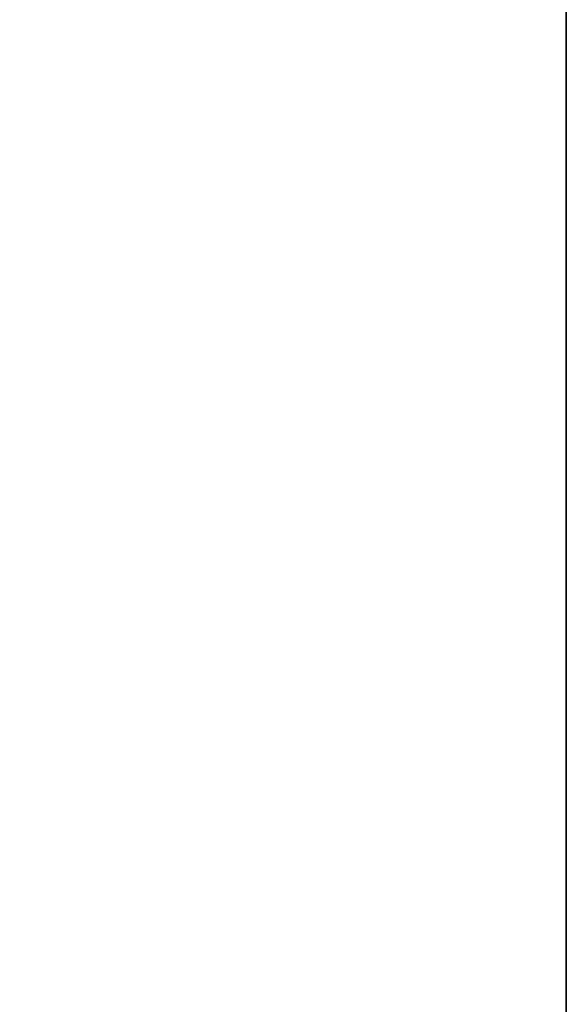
# Model space of a CAD drawing. Extents: x 687841 to 771941, y 252015 to 732780.
# Tile 84 of 98: x 771017 to 771941, y 654867 to 656531. Entities that reach past the tile are written whole.
import ezdxf

# ---------------------------------------------------------------- set-up
doc = ezdxf.new("R2010")
doc.units = 0
doc.header["$LTSCALE"] = 1000
doc.header["$MEASUREMENT"] = 0
doc.layers.get('0').update_dxf_attribs({"linetype": 'CONTINUOUS'})
doc.layers.add('PUB_TITLE', color=4, linetype='CONTINUOUS')

# ---------------------------------------------------------------- blocks, each defined once
blk = doc.blocks.new('wrtgtg')
at = {"layer": 'PUB_TITLE'}
blk.add_line((8804.323675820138, 53558.77443620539), (8804.323675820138, -5841.225563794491), dxfattribs=at)
blk.add_lwpolyline([(-75295.67632417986, -5841.225563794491), (8804.323675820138, -5841.225563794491), (8804.323675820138, 53558.77443620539), (-75295.67632417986, 53558.77443620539)], close=True, dxfattribs=at)

msp = doc.modelspace()

# ---------------------------------------------------------------- block references
msp.add_blockref('wrtgtg', (763136.5175173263, 648506.3098481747))

doc.saveas('drawing.dxf')
